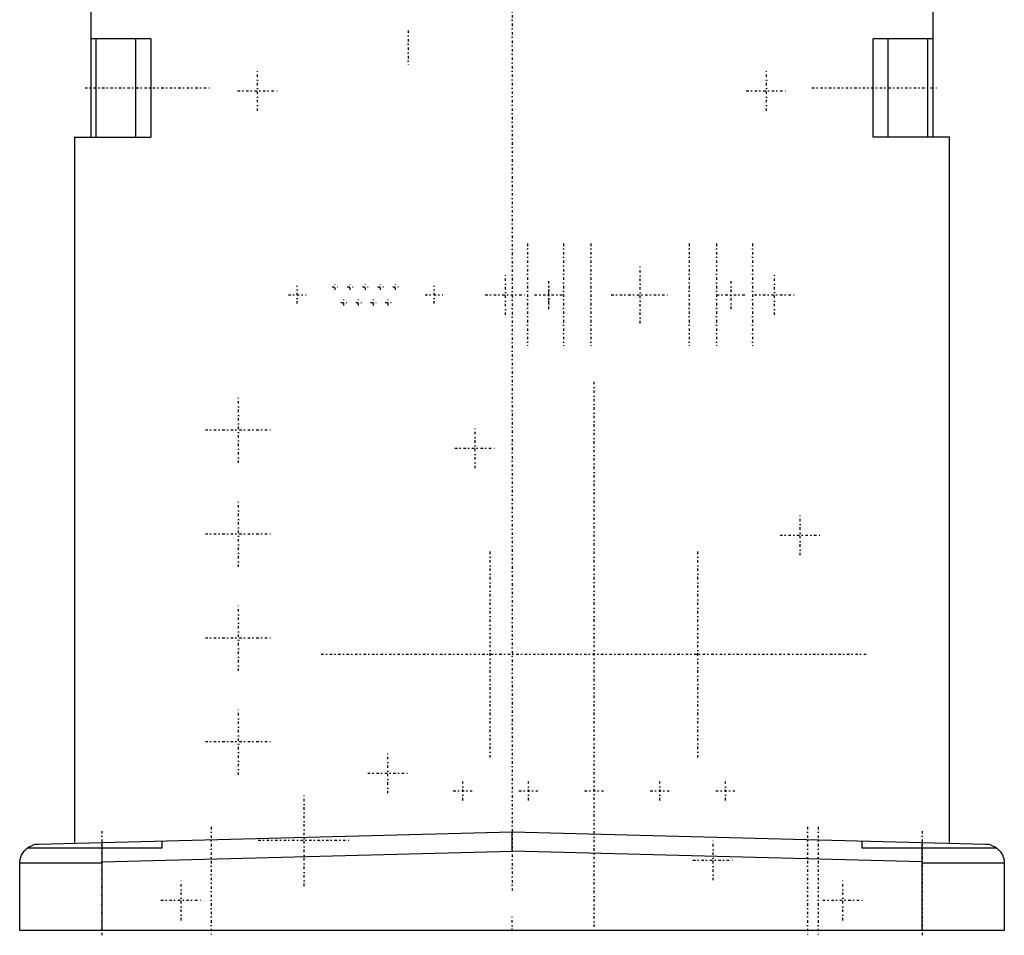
# Model space of a CAD drawing. Extents: x -109 to 109, y -1 to 887.
# Tile 1 of 11: x -90 to 90, y -1 to 166. Entities that reach past the tile are written whole.
import ezdxf

# ---------------------------------------------------------------- set-up
doc = ezdxf.new("R2010")
doc.units = 0
doc.linetypes.add('CENTER', pattern=[1.5, 0.45, -0.5, 0.05, -0.5])
doc.layers.add('AM_0', color=7, linetype='CONTINUOUS')
doc.layers.add('AM_7', color=7, linetype='CENTER')

msp = doc.modelspace()

# ---------------------------------------------------------------- linework, layer by layer
at = {"layer": 'AM_0', "color": 7, "linetype": 'CONTINUOUS'}
for p, q in [((-77, 169.5), (-77, 145)), ((77, 145), (77, 169.5)), ((-66.01, 163), (-77, 163)), ((-76, 145), (-76, 163)), ((-68.74, 145), (-68.74, 163)), ((-66.01, 163), (-66.01, 145)), ((77, 163), (66.01, 163)), ((66.01, 145), (66.01, 163)), ((68.74, 145), (68.74, 163)), ((76, 145), (76, 163)), ((-80, 145), (-80, 15.91)), ((-80, 145), (-66.01, 145)), ((80, 145), (66.01, 145)), ((80, 15.91), (80, 145)), ((0, 14.5), (0, 18)), ((0, 18), (86.59, 15.73)), ((-86.59, 15.73), (0, 18)), ((-64, 16.32), (-64, 15)), ((64, 15), (64, 16.32)), ((-64, 15), (-88.64, 15)), ((-75, 16.04), (-75, 0)), ((-75, 12.53), (0, 14.5)), ((75, 12.53), (0, 14.5)), ((88.64, 15), (64, 15)), ((75, 0), (75, 16.04)), ((-75, 12.3), (-90, 12.3)), ((-90, 0), (-90, 12.3)), ((90, 12.3), (75, 12.3)), ((90, 12.3), (90, 0)), ((90, 0), (-90, 0))]:
    msp.add_line(p, q, dxfattribs=at)
for points in [[(-90, 12.3, 0), (-90, 12.3, 0), (-90, 12.31, 0), (-90, 12.32, 0), (-90, 12.33, 0), (-90, 12.34, 0), (-90, 12.35, 0), (-90, 12.36, 0), (-90, 12.37, 0), (-90, 12.39, 0), (-90, 12.4, 0), (-90, 12.41, 0), (-90, 12.41, 0), (-89.99, 12.43, 0), (-89.99, 12.44, 0), (-89.99, 12.46, 0), (-89.99, 12.47, 0), (-89.99, 12.49, 0), (-89.99, 12.5, 0), (-89.99, 12.51, 0), (-89.99, 12.53, 0), (-89.99, 12.54, 0), (-89.99, 12.55, 0), (-89.98, 12.56, 0), (-89.98, 12.58, 0), (-89.98, 12.6, 0), (-89.98, 12.61, 0), (-89.98, 12.62, 0), (-89.98, 12.64, 0), (-89.97, 12.66, 0), (-89.97, 12.69, 0), (-89.97, 12.71, 0), (-89.96, 12.73, 0), (-89.96, 12.74, 0), (-89.96, 12.76, 0), (-89.96, 12.78, 0), (-89.95, 12.8, 0), (-89.94, 12.89, 0), (-89.9, 13.05, 0), (-89.86, 13.23, 0), (-89.8, 13.41, 0), (-89.76, 13.5, 0), (-89.72, 13.59, 0), (-89.64, 13.78, 0), (-89.54, 13.96, 0), (-89.43, 14.14, 0), (-89.31, 14.32, 0), (-89.17, 14.49, 0), (-89.1, 14.57, 0), (-89.03, 14.65, 0), (-88.88, 14.8, 0), (-88.72, 14.94, 0), (-88.64, 15, 0)], [(88.64, 15, 0), (88.72, 14.94, 0), (88.88, 14.8, 0), (89.03, 14.66, 0), (89.1, 14.58, 0), (89.17, 14.5, 0), (89.31, 14.33, 0), (89.43, 14.15, 0), (89.54, 13.97, 0), (89.64, 13.79, 0), (89.72, 13.6, 0), (89.76, 13.51, 0), (89.79, 13.42, 0), (89.85, 13.24, 0), (89.9, 13.07, 0), (89.94, 12.9, 0), (89.96, 12.76, 0), (89.97, 12.68, 0), (89.97, 12.66, 0), (89.98, 12.64, 0), (89.98, 12.63, 0), (89.98, 12.62, 0), (89.98, 12.6, 0), (89.98, 12.58, 0), (89.98, 12.57, 0), (89.99, 12.56, 0), (89.99, 12.54, 0), (89.99, 12.52, 0), (89.99, 12.51, 0), (89.99, 12.5, 0), (89.99, 12.49, 0), (89.99, 12.47, 0), (89.99, 12.45, 0), (89.99, 12.44, 0), (89.99, 12.42, 0), (90, 12.41, 0), (90, 12.41, 0), (90, 12.39, 0), (90, 12.38, 0), (90, 12.36, 0), (90, 12.35, 0), (90, 12.34, 0), (90, 12.33, 0), (90, 12.33, 0), (90, 12.31, 0), (90, 12.3, 0), (90, 12.3, 0)]]:
    msp.add_polyline3d(points, dxfattribs=at)
for centre, start, end in [((-86.5, 12.23), 91.5, 127.7802), ((86.5, 12.23), 52.2198, 88.5)]:
    msp.add_arc(centre, 3.5, start, end, dxfattribs=at)
at = {"layer": 'AM_7', "color": 4, "linetype": 'CENTER'}
for p, q in [((0, 229.31), (0, 7.27)), ((-19, 164.49), (-19, 158.22)), ((-46.5, 149.82), (-46.5, 157.18)), ((46.5, 149.82), (46.5, 157.18)), ((-78.06, 154), (-54.83, 154)), ((-50.17, 153.5), (-42.83, 153.5)), ((42.83, 153.5), (50.17, 153.5)), ((54.83, 154), (78.06, 154)), ((2.85, 125.55), (2.85, 106.85)), ((9.4, 125.55), (9.4, 106.85)), ((14.4, 125.55), (14.4, 106.85)), ((32.4, 125.55), (32.4, 106.85)), ((37.4, 125.55), (37.4, 106.85)), ((43.95, 125.55), (43.95, 106.85)), ((23.4, 110.95), (23.4, 121.45)), ((-1.2, 112.53), (-1.2, 119.88)), ((6.74, 113.58), (6.74, 118.83)), ((40.06, 113.58), (40.06, 118.83)), ((48, 112.53), (48, 119.88)), ((-39.25, 114.57), (-39.25, 117.83)), ((-32.88, 117.62), (-31.82, 117.62)), ((-32.35, 117.09), (-32.35, 118.14)), ((-30.11, 117.62), (-29.05, 117.62)), ((-29.58, 117.09), (-29.58, 118.14)), ((-27.34, 117.62), (-26.29, 117.62)), ((-26.81, 117.09), (-26.81, 118.14)), ((-24.57, 117.62), (-23.52, 117.62)), ((-24.04, 117.09), (-24.04, 118.14)), ((-21.8, 117.62), (-20.75, 117.62)), ((-21.27, 117.09), (-21.27, 118.14)), ((-14.25, 114.57), (-14.25, 117.83)), ((6.73, 114.57), (6.73, 117.83)), ((-40.88, 116.2), (-37.62, 116.2)), ((-30.74, 114.25), (-30.74, 115.31)), ((-28.04, 114.25), (-28.04, 115.31)), ((-25.34, 114.25), (-25.34, 115.31)), ((-22.64, 114.25), (-22.64, 115.31)), ((-15.88, 116.2), (-12.62, 116.2)), ((-4.88, 116.2), (2.48, 116.2)), ((4.12, 116.2), (9.37, 116.2)), ((18.15, 116.2), (28.65, 116.2)), ((37.44, 116.2), (42.69, 116.2)), ((44.33, 116.2), (51.67, 116.2)), ((-31.27, 114.78), (-30.21, 114.78)), ((-28.57, 114.78), (-27.52, 114.78)), ((-25.86, 114.78), (-24.82, 114.78)), ((-23.16, 114.78), (-22.11, 114.78)), ((15, 0.62), (15, 100.38)), ((-50, 85.44), (-50, 97.56)), ((-6.75, 84.5), (-6.75, 91.85)), ((-56.06, 91.5), (-43.94, 91.5)), ((-10.43, 88.17), (-3.07, 88.17)), ((-50, 66.44), (-50, 78.56)), ((52.67, 68.58), (52.67, 75.92)), ((-56.06, 72.5), (-43.94, 72.5)), ((49, 72.25), (56.35, 72.25)), ((-4, 31.6), (-4, 69.4)), ((34, 31.6), (34, 69.4)), ((-50, 47.44), (-50, 59.56)), ((-56.06, 53.5), (-43.94, 53.5)), ((-34.88, 50.5), (64.88, 50.5)), ((-50, 28.44), (-50, 40.56)), ((-56.06, 34.5), (-43.94, 34.5)), ((-22.67, 25.07), (-22.67, 32.43)), ((-26.35, 28.75), (-19, 28.75)), ((-9, 23.77), (-9, 27.23)), ((3, 23.77), (3, 27.23)), ((27, 23.77), (27, 27.23)), ((39, 23.77), (39, 27.23)), ((-10.73, 25.5), (-7.27, 25.5)), ((1.27, 25.5), (4.73, 25.5)), ((13.27, 25.5), (16.73, 25.5)), ((25.27, 25.5), (28.73, 25.5)), ((37.27, 25.5), (40.73, 25.5)), ((-38, 8.11), (-38, 24.89)), ((-75, 18.16), (-75, -0.86)), ((-55, 18.9), (-55, -0.9)), ((54, 18.9), (54, -0.9)), ((56, 18.9), (56, -0.9)), ((75, 18.16), (75, -0.86)), ((-46.39, 16.5), (-29.61, 16.5)), ((36.75, 9.15), (36.75, 16.5)), ((33.08, 12.83), (40.42, 12.83)), ((-60.5, 1.82), (-60.5, 9.18)), ((60.5, 1.82), (60.5, 9.18)), ((-64.17, 5.5), (-56.83, 5.5)), ((56.83, 5.5), (64.17, 5.5)), ((0, -0.12), (0, 2.62))]:
    msp.add_line(p, q, dxfattribs=at)

doc.saveas('drawing.dxf')
